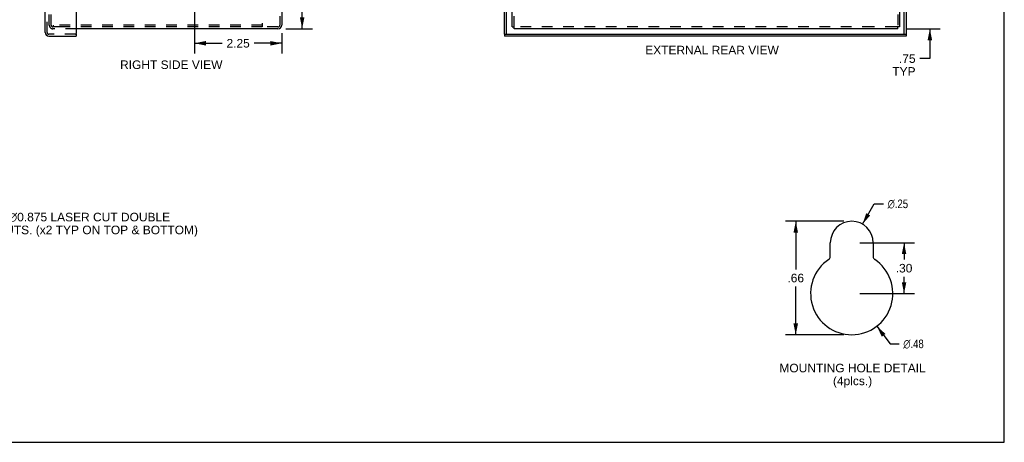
# Model space of a CAD drawing. Header units: inches. Extents: x 0 to 50.1, y 0 to 32.4.
# Tile 14 of 16: x 24.7 to 50.1, y 0 to 10.9. Entities that reach past the tile are written whole.
import ezdxf

# ---------------------------------------------------------------- set-up
doc = ezdxf.new("R2010")
doc.units = ezdxf.units.IN
doc.header["$LTSCALE"] = 2.757725
doc.header["$MEASUREMENT"] = 0
doc.linetypes.add('HIDDEN', pattern=[0.2, 0.1, -0.1])
doc.layers.get('0').update_dxf_attribs({"linetype": 'CONTINUOUS'})
for name, color, linetype in [('DEFAULT_2', 8, 'HIDDEN'), ('DIMENSIONS', 7, 'CONTINUOUS'), ('DOOR_ASSEMBLY', 7, 'CONTINUOUS')]:
    doc.layers.add(name, color=color, linetype=linetype)
doc.styles.get("Standard").update_dxf_attribs({"font": 'arial.ttf'})
doc.styles.add('TEXTSTYLE_1', font='gdt', dxfattribs={"width": 0.8})
doc.dimstyles.new('DIMSTYLE_1', dxfattribs={"dimtxt": 0.221208, "dimasz": 0.294944, "dimexe": 0.09, "dimexo": 0.07, "dimgap": 0.0375, "dimtad": 0, "dimtih": 1, "dimtoh": 1, "dimzin": 4, "dimdsep": 46, "dimtxsty": 'Standard', "dimblk": '_FILLED', "dimblk1": '_FILLED', "dimblk2": '_FILLED', "dimcen": 0.09, "dimadec": 3, "dimazin": 1, "dimtfac": 1, "dimtdec": 3, "dimtofl": 0, "dimtmove": 0, "dimatfit": 3, "dimldrblk": '_FILLED', "dimfxl": 0, "dimtolj": 1, "dimtzin": 4, "dimarcsym": 0})
doc.dimstyles.new('DIMSTYLE_2', dxfattribs={"dimtxt": 0.221208, "dimasz": 0.294944, "dimexe": 0.09, "dimexo": 0.07, "dimgap": 0.09, "dimtad": 0, "dimtih": 1, "dimtoh": 1, "dimlfac": 0.339048, "dimzin": 4, "dimdsep": 46, "dimtxsty": 'Standard', "dimblk": '_FILLED', "dimblk1": '_FILLED', "dimblk2": '_FILLED', "dimcen": 0.09, "dimadec": 3, "dimazin": 1, "dimtfac": 1, "dimtdec": 3, "dimtofl": 0, "dimtmove": 0, "dimatfit": 1, "dimldrblk": '_FILLED', "dimfxl": 0, "dimtolj": 1, "dimtzin": 4, "dimarcsym": 0})
doc.dimstyles.new('DIMSTYLE_3', dxfattribs={"dimtxt": 0.221208, "dimasz": 0.294944, "dimexe": 0.09, "dimexo": 0.07, "dimgap": 0.0375, "dimtad": 0, "dimtih": 1, "dimtoh": 1, "dimlfac": 0.339048, "dimzin": 4, "dimdsep": 46, "dimtxsty": 'Standard', "dimblk": '_FILLED', "dimblk1": '_FILLED', "dimblk2": '_FILLED', "dimcen": 0.09, "dimadec": 3, "dimazin": 1, "dimtfac": 1, "dimtdec": 3, "dimtofl": 0, "dimtmove": 0, "dimatfit": 3, "dimldrblk": '_FILLED', "dimfxl": 0, "dimtolj": 1, "dimtzin": 4, "dimarcsym": 0})

# ---------------------------------------------------------------- blocks, each defined once
blk = doc.blocks.new('_FILLED')
at = {"color": 0, "linetype": 'ByBlock'}
blk.add_solid([(0, 0), (-1, 0.2), (-1, -0.2)], dxfattribs=at)
blk = doc.blocks.new('*D5')
at = {"layer": 'DIMENSIONS', "color": 2, "linetype": 'Continuous'}
for p, q in [((46.478, 5.632), (46.782, 6.158)), ((46.782, 6.158), (47.019, 6.158))]:
    blk.add_line(p, q, dxfattribs=at)
at = {"layer": 'DIMENSIONS', "color": 2, "linetype": 'Continuous', "xscale": 0.2949438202, "yscale": 0.2949438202, "zscale": 0.2949438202, "rotation": 239.9728827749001}
blk.add_blockref('_FILLED', (46.478, 5.632), dxfattribs=at)
at = {"layer": 'DIMENSIONS', "color": 2, "linetype": 'Continuous', "insert": (47.129, 6.269), "char_height": 0.22121, "width": 0.7242, "attachment_point": 1, "line_spacing_factor": 0.9, "style": 'TEXTSTYLE_1'}
blk.add_mtext('{\\fgdt;n}\\fArial;.25', dxfattribs=at)
blk = doc.blocks.new('*D6')
at = {"layer": 'DIMENSIONS', "color": 2, "linetype": 'Continuous'}
for p, q in [((46.847, 2.997), (47.195, 2.543)), ((47.195, 2.543), (47.423, 2.543))]:
    blk.add_line(p, q, dxfattribs=at)
at = {"layer": 'DIMENSIONS', "color": 2, "linetype": 'Continuous', "xscale": 0.2949438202, "yscale": 0.2949438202, "zscale": 0.2949438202, "rotation": 127.4653944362}
blk.add_blockref('_FILLED', (46.847, 2.997), dxfattribs=at)
at = {"layer": 'DIMENSIONS', "color": 2, "linetype": 'Continuous', "insert": (47.533, 2.653), "char_height": 0.22121, "width": 0.7242, "attachment_point": 1, "line_spacing_factor": 0.9, "style": 'TEXTSTYLE_1'}
blk.add_mtext('{\\fgdt;n}\\fArial;.48', dxfattribs=at)
blk = doc.blocks.new('*D7')
at = {"layer": 'DIMENSIONS', "color": 2, "linetype": 'Continuous'}
for p, q in [((45.994, 5.707), (44.49, 5.707)), ((44.755, 5.707), (44.755, 4.463)), ((44.755, 2.778), (44.755, 4.021)), ((45.994, 2.778), (44.49, 2.778))]:
    blk.add_line(p, q, dxfattribs=at)
at = {"layer": 'DIMENSIONS', "color": 2, "linetype": 'Continuous', "xscale": 0.2949438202, "yscale": 0.2949438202, "zscale": 0.2949438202}
for p, rotation in [((44.755, 5.707), 90), ((44.755, 2.778), 270)]:
    blk.add_blockref('_FILLED', p, dxfattribs=dict(at, rotation=rotation))
at = {"layer": 'DIMENSIONS', "color": 2, "linetype": 'Continuous', "insert": (44.755, 4.353), "char_height": 0.2212, "width": 0.42926, "attachment_point": 2, "line_spacing_factor": 0.9}
blk.add_mtext('.66', dxfattribs=at)
blk = doc.blocks.new('*D12')
at = {"layer": 'DIMENSIONS', "color": 2, "linetype": 'Continuous'}
for p, q in [((48.218, 11.428), (48.218, 12.017)), ((46.893, 11.428), (48.483, 11.428)), ((47.595, 10.678), (48.483, 10.678)), ((48.218, 10.678), (48.218, 9.908)), ((48.218, 9.908), (47.96, 9.908))]:
    blk.add_line(p, q, dxfattribs=at)
at = {"layer": 'DIMENSIONS', "color": 2, "linetype": 'Continuous', "xscale": 0.2949438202, "yscale": 0.2949438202, "zscale": 0.2949438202}
for p, rotation in [((48.218, 11.428), 270), ((48.218, 10.678), 90)]:
    blk.add_blockref('_FILLED', p, dxfattribs=dict(at, rotation=rotation))
at = {"layer": 'DIMENSIONS', "color": 2, "linetype": 'Continuous', "insert": (47.849, 10.019), "char_height": 0.2212, "width": 0.59948, "attachment_point": 3, "line_spacing_factor": 0.9}
blk.add_mtext('.75\\PTYP', dxfattribs=at)
blk = doc.blocks.new('*D14')
at = {"layer": 'DIMENSIONS', "color": 2, "linetype": 'Continuous'}
for p, q in [((46.407, 5.154), (47.818, 5.154)), ((47.552, 5.154), (47.552, 4.718)), ((47.552, 3.84), (47.552, 4.275)), ((46.407, 3.84), (47.818, 3.84))]:
    blk.add_line(p, q, dxfattribs=at)
at = {"layer": 'DIMENSIONS', "color": 2, "linetype": 'Continuous', "xscale": 0.2949438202, "yscale": 0.2949438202, "zscale": 0.2949438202}
for p, rotation in [((47.552, 5.154), 90), ((47.552, 3.84), 270)]:
    blk.add_blockref('_FILLED', p, dxfattribs=dict(at, rotation=rotation))
at = {"layer": 'DIMENSIONS', "color": 2, "linetype": 'Continuous', "insert": (47.552, 4.607), "char_height": 0.2212, "width": 0.42926, "attachment_point": 2, "line_spacing_factor": 0.9}
blk.add_mtext('.30', dxfattribs=at)
blk = doc.blocks.new('*D20')
at = {"layer": 'DIMENSIONS', "color": 2, "linetype": 'Continuous'}
for p, q in [((29.437, 16.678), (32.275, 16.678)), ((32.01, 16.678), (32.01, 13.899)), ((32.01, 10.678), (32.01, 13.456)), ((31.592, 10.678), (32.275, 10.678))]:
    blk.add_line(p, q, dxfattribs=at)
at = {"layer": 'DIMENSIONS', "color": 2, "linetype": 'Continuous', "xscale": 0.2949438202, "yscale": 0.2949438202, "zscale": 0.2949438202}
for p, rotation in [((32.01, 16.678), 90), ((32.01, 10.678), 270)]:
    blk.add_blockref('_FILLED', p, dxfattribs=dict(at, rotation=rotation))
at = {"layer": 'DIMENSIONS', "color": 2, "linetype": 'Continuous', "insert": (32.01, 13.788), "char_height": 0.2212, "width": 0.60113, "attachment_point": 2, "line_spacing_factor": 0.9}
blk.add_mtext('6.00', dxfattribs=at)
blk = doc.blocks.new('*D21')
at = {"layer": 'DIMENSIONS', "color": 2, "linetype": 'Continuous'}
for p, q in [((29.231, 16.471), (29.231, 10.039)), ((31.481, 10.566), (31.481, 10.039)), ((29.231, 10.304), (29.944, 10.304)), ((31.481, 10.304), (30.767, 10.304))]:
    blk.add_line(p, q, dxfattribs=at)
at = {"layer": 'DIMENSIONS', "color": 2, "linetype": 'Continuous', "xscale": 0.2949438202, "yscale": 0.2949438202, "zscale": 0.2949438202, "rotation": 180}
blk.add_blockref('_FILLED', (29.231, 10.304), dxfattribs=at)
at = {"layer": 'DIMENSIONS', "color": 2, "linetype": 'Continuous', "xscale": 0.2949438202, "yscale": 0.2949438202, "zscale": 0.2949438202}
blk.add_blockref('_FILLED', (31.481, 10.304), dxfattribs=at)
at = {"layer": 'DIMENSIONS', "color": 2, "linetype": 'Continuous', "insert": (30.356, 10.415), "char_height": 0.2212, "width": 0.60113, "attachment_point": 2, "line_spacing_factor": 0.9}
blk.add_mtext('2.25', dxfattribs=at)

msp = doc.modelspace()

# ---------------------------------------------------------------- linework, layer by layer
at = {"color": 7, "linetype": 'Continuous'}
for p, q in [((50.14, 0), (50.14, 32.444)), ((37.436, 10.726), (37.484, 10.726)), ((37.484, 10.678), (37.484, 10.726)), ((47.436, 10.726), (47.388, 10.726)), ((47.388, 10.678), (47.388, 10.726)), ((0, 0), (50.14, 0))]:
    msp.add_line(p, q, dxfattribs=at)
at = {"color": 3, "linetype": 'Continuous'}
for p, q in [((37.436, 10.726), (37.436, 22.63)), ((47.436, 22.63), (47.436, 10.726)), ((31.481, 22.583), (31.481, 10.772)), ((31.386, 10.678), (26.172, 10.678)), ((47.388, 10.678), (37.484, 10.678)), ((45.648, 4.794), (45.648, 5.154)), ((46.754, 5.154), (46.754, 4.794))]:
    msp.add_line(p, q, dxfattribs=at)
for centre, radius, start, end in [((31.386, 10.772), 0.0948, 270, 360), ((46.201, 5.154), 0.553, 0, 180), ((46.201, 3.84), 1.062, 123.8964, 56.1036), ((45.559, 4.794), 0.0885, 303.8964, 360), ((46.842, 4.794), 0.0885, 180, 236.1036)]:
    msp.add_arc(centre, radius, start, end, dxfattribs=at)
at = {"layer": 'DEFAULT_2', "color": 8, "linetype": 'HIDDEN'}
for p, q in [((37.484, 10.726), (37.484, 22.63)), ((47.388, 22.63), (47.388, 10.726)), ((31.433, 22.583), (31.433, 10.772)), ((25.481, 10.772), (25.481, 11.178)), ((25.529, 10.772), (25.529, 11.178)), ((25.596, 10.726), (25.575, 10.726)), ((30.981, 10.774), (25.579, 10.774)), ((25.579, 10.774), (25.579, 10.726)), ((25.811, 10.726), (25.596, 10.726)), ((30.981, 10.726), (25.811, 10.726)), ((30.981, 10.82), (30.981, 10.726)), ((31.386, 10.726), (30.981, 10.726)), ((46.748, 10.726), (37.484, 10.726)), ((47.341, 10.726), (46.748, 10.726)), ((47.388, 10.726), (47.341, 10.726)), ((26.172, 10.678), (25.575, 10.678))]:
    msp.add_line(p, q, dxfattribs=at)
for centre, radius, start, end in [((25.575, 10.772), 0.0948, 180, 270), ((25.575, 10.772), 0.0468, 180, 270), ((31.386, 10.772), 0.0468, 270, 360)]:
    msp.add_arc(centre, radius, start, end, dxfattribs=at)
at = {"layer": 'DOOR_ASSEMBLY', "color": 3, "linetype": 'Continuous'}
for p, q in [((25.374, 10.585), (25.374, 22.77)), ((26.172, 22.802), (26.172, 10.553)), ((37.231, 10.538), (37.231, 22.817)), ((47.606, 12.178), (47.606, 10.538)), ((25.468, 10.49), (26.172, 10.49)), ((47.606, 10.49), (37.231, 10.49))]:
    msp.add_line(p, q, dxfattribs=at)
at = {"layer": 'DOOR_ASSEMBLY', "color": 8, "linetype": 'HIDDEN'}
for p, q in [((25.422, 10.585), (25.422, 22.77)), ((26.157, 10.538), (25.468, 10.538))]:
    msp.add_line(p, q, dxfattribs=at)
at = {"layer": 'DOOR_ASSEMBLY', "color": 7, "linetype": 'Continuous'}
for p, q in [((37.279, 22.817), (37.279, 10.538)), ((47.558, 10.538), (47.558, 12.178)), ((26.157, 10.538), (26.172, 10.538)), ((26.172, 10.538), (26.172, 10.49)), ((37.231, 10.538), (47.606, 10.538)), ((37.231, 10.538), (37.231, 10.49)), ((47.606, 10.538), (47.606, 10.49))]:
    msp.add_line(p, q, dxfattribs=at)
at = {"layer": 'DOOR_ASSEMBLY', "color": 3, "linetype": 'Continuous'}
for centre, radius, start, end in [((25.468, 10.585), 0.0948, 180, 270), ((26.157, 10.553), 0.015, 270, 360)]:
    msp.add_arc(centre, radius, start, end, dxfattribs=at)
at = {"layer": 'DOOR_ASSEMBLY', "color": 8, "linetype": 'HIDDEN'}
msp.add_arc((25.468, 10.585), 0.0468, 180, 270, dxfattribs=at)

# ---------------------------------------------------------------- texts
at = {"layer": 'DIMENSIONS', "color": 2, "linetype": 'Continuous', "line_spacing_factor": 0.9}
for s, insert, char_height, width, attachment_point in [('EXTERNAL REAR VIEW', (42.593, 10.239), 0.22121, 3.44394, 2), ('RIGHT SIDE VIEW', (28.63, 9.861), 0.22121, 2.63805, 2), (' \\fgdt;{\\fgdt;n}\\fArial;1.125 {\\ftxt.shx;\\W0.166667;\\H0.221208; }& \\fgdt;{\\fgdt;n}\\fArial;0.875 LASER CUT DOUBLE\\P KNOCKOUTS. (x2 TYP ON TOP & BOTTOM)', (22.916, 5.927), 0.221208, 6.39118, 1), ('MOUNTING HOLE DETAIL\\P(4plcs.)', (46.222, 2.028), 0.22121, 3.7704, 2)]:
    msp.add_mtext(s, dxfattribs=dict(at, insert=insert, char_height=char_height, width=width, attachment_point=attachment_point))

# ---------------------------------------------------------------- dimensions: what is measured, and where the dimension line sits
at = {"layer": 'DIMENSIONS', "color": 2, "linetype": 'Continuous'}
for base, p1, p2, angle, dimstyle, picture, middle in [((29.231, 10.304), (31.481, 9.969), (29.231, 16.541), 180, 'DIMSTYLE_1', '*D21', (30.354, 10.303)), ((32.01, 16.678), (31.522, 10.678), (29.367, 16.678), 90, 'DIMSTYLE_1', '*D20', (32.008, 13.676)), ((44.755, 2.778), (46.064, 5.707), (46.064, 2.778), 270, 'DIMSTYLE_3', '*D7', (44.762, 4.241)), ((47.552, 3.84), (46.337, 5.154), (46.337, 3.84), 270, 'DIMSTYLE_3', '*D14', (47.559, 4.495))]:
    dim = msp.add_linear_dim(base=base, p1=p1, p2=p2, angle=angle, dimstyle=dimstyle, dxfattribs=at)
    dim.commit()
    dim.dimension.update_dxf_attribs({"geometry": picture, "text_midpoint": middle, "dimtype": 160})
dim = msp.add_linear_dim(base=(48.218, 11.428), p1=(47.525, 10.678), p2=(46.823, 11.428), angle=90, text='<>\\PTYP', dimstyle='DIMSTYLE_1', dxfattribs=at)
dim.commit()
dim.dimension.update_dxf_attribs({"geometry": '*D12', "text_midpoint": (47.549, 9.742), "dimtype": 160})
for p1, p2, picture, middle in [((46.478, 5.632), (45.924, 4.675), '*D5', (47.492, 6.158)), ((46.847, 2.997), (45.555, 4.682), '*D6', (47.895, 2.543))]:
    dim = msp.add_diameter_dim_2p(p1=p1, p2=p2, text='%%c<>', dimstyle='DIMSTYLE_2', override={"dimpost": '<>'}, dxfattribs=at)
    dim.commit()
    dim.dimension.update_dxf_attribs({"geometry": picture, "text_midpoint": middle, "dimtype": 163})

doc.saveas('drawing.dxf')
